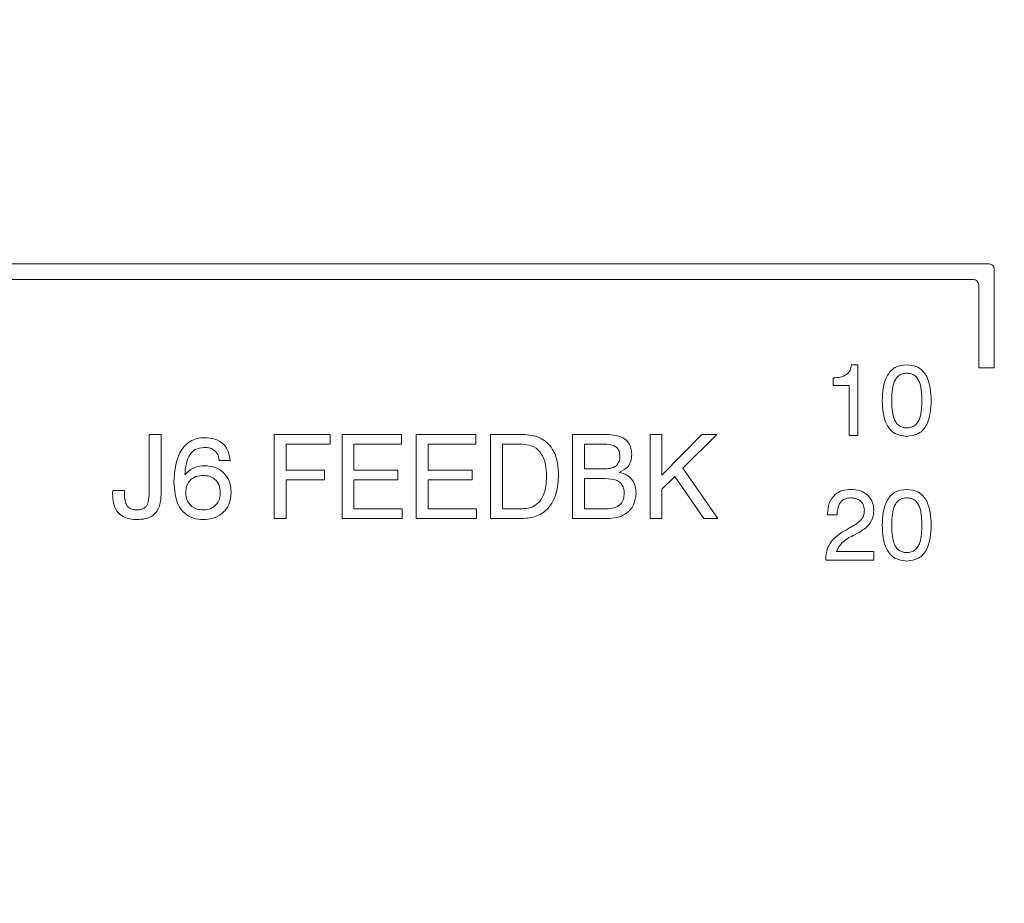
# Model space of a CAD drawing. Header units: inches. Extents: x 0.3 to 21.7, y 0.5 to 16.5.
# Tile 28 of 37: x 7.203 to 8.151, y 11.876 to 12.727. Entities that reach past the tile are written whole.
import ezdxf

# ---------------------------------------------------------------- set-up
doc = ezdxf.new("R2010")
doc.units = ezdxf.units.IN
doc.header["$MEASUREMENT"] = 0
doc.linetypes.add('PHANTOM', pattern=[0.5, 0.25, -0.05, 0.05, -0.05, 0.05, -0.05])
doc.styles.add('SLDTEXTSTYLE0', font='TXT', dxfattribs={"width": 0.75})
doc.dimstyles.new('SLDDIMSTYLE0', dxfattribs={"dimtxt": 0.12, "dimasz": 0.18, "dimexe": 0, "dimexo": 0.0625, "dimgap": 0.03, "dimtad": 0, "dimtih": 1, "dimtoh": 1, "dimzin": 12, "dimdsep": 46, "dimtxsty": 'SLDTEXTSTYLE0', "dimsah": 1, "dimcen": 0.09, "dimadec": 0, "dimazin": 0, "dimtfac": 1, "dimtofl": 0, "dimtmove": 0, "dimatfit": 3, "dimfxl": 1, "dimtolj": 1, "dimtzin": 12, "dimarcsym": 0})

# ---------------------------------------------------------------- blocks, each defined once
blk = doc.blocks.new('*D23')
at = {"color": 7, "linetype": 'Continuous', "lineweight": 0}
for p, q in [((9.38593, 14.50135), (13.50012, 14.50135)), ((13.38012, 14.50135), (13.38012, 12.85367)), ((13.38012, 11.01565), (13.38012, 12.66333)), ((7.24796, 11.01565), (13.50012, 11.01565))]:
    blk.add_line(p, q, dxfattribs=at)
for points in [[(13.38012, 14.50135), (13.34887, 14.32135), (13.41137, 14.32135)], [(13.38012, 11.01565), (13.41137, 11.19565), (13.34887, 11.19565)]]:
    blk.add_solid(points, dxfattribs=at)
at = {"color": 7, "linetype": 'Continuous', "lineweight": 0, "insert": (13.22498, 12.81661), "char_height": 0.12, "attachment_point": 1, "style": 'SLDTEXTSTYLE0'}
blk.add_mtext('3.49', dxfattribs=at)

msp = doc.modelspace()

# ---------------------------------------------------------------- linework, layer by layer
at = {"color": 7, "linetype": 'Continuous', "lineweight": 15}
for p, q in [((8.13658, 12.49143), (7.04458, 12.49143)), ((8.13658, 12.49143), (7.04458, 12.49143)), ((8.14158, 12.39143), (8.14158, 12.48643)), ((8.14158, 12.48643), (8.14158, 12.48643)), ((7.05958, 12.47643), (8.12158, 12.47643)), ((8.12658, 12.47143), (8.12658, 12.39143)), ((8.00405, 12.39449), (8.01016, 12.39449)), ((8.00405, 12.39449), (8.01016, 12.39449)), ((8.00405, 12.39449), (8.00405, 12.39449)), ((8.01016, 12.39449), (8.01016, 12.32643)), ((8.01016, 12.39449), (8.01016, 12.39449)), ((8.05727, 12.39449), (8.05727, 12.39449)), ((8.12658, 12.39143), (8.14158, 12.39143)), ((7.98657, 12.37452), (7.98657, 12.38178)), ((7.98657, 12.38178), (7.98657, 12.38178)), ((8.00199, 12.37452), (7.98657, 12.37452)), ((8.00199, 12.32643), (8.00199, 12.37452)), ((8.03375, 12.35994), (8.03375, 12.35994)), ((8.08094, 12.35994), (8.08094, 12.35994)), ((7.32792, 12.32732), (7.33933, 12.32732)), ((7.32792, 12.27405), (7.32792, 12.32732)), ((7.32792, 12.32732), (7.33933, 12.32732)), ((7.32792, 12.32732), (7.32792, 12.32732)), ((7.33933, 12.32732), (7.33933, 12.26959)), ((7.33933, 12.32732), (7.33933, 12.32732)), ((7.44822, 12.32732), (7.50215, 12.32732)), ((7.44822, 12.24644), (7.44822, 12.32732)), ((7.44822, 12.32732), (7.50215, 12.32732)), ((7.44822, 12.32732), (7.44822, 12.32732)), ((7.50215, 12.32732), (7.50215, 12.31799)), ((7.50215, 12.32732), (7.50215, 12.32732)), ((7.51355, 12.32732), (7.57072, 12.32732)), ((7.51355, 12.32732), (7.57072, 12.32732)), ((7.51355, 12.32732), (7.51355, 12.32732)), ((7.51355, 12.24644), (7.51355, 12.32732)), ((7.57072, 12.32732), (7.57072, 12.32732)), ((7.57072, 12.32732), (7.57072, 12.31799)), ((7.58511, 12.32732), (7.64228, 12.32732)), ((7.58511, 12.32732), (7.64228, 12.32732)), ((7.58511, 12.24644), (7.58511, 12.32732)), ((7.58511, 12.32732), (7.58511, 12.32732)), ((7.64228, 12.32732), (7.64228, 12.31799)), ((7.64228, 12.32732), (7.64228, 12.32732)), ((7.65667, 12.32732), (7.68749, 12.32732)), ((7.65667, 12.24644), (7.65667, 12.32732)), ((7.65667, 12.32732), (7.68749, 12.32732)), ((7.65667, 12.32732), (7.65667, 12.32732)), ((7.68749, 12.32732), (7.68749, 12.32732)), ((7.73549, 12.32732), (7.76757, 12.32732)), ((7.73549, 12.32732), (7.76757, 12.32732)), ((7.73549, 12.32732), (7.73549, 12.32732)), ((7.73549, 12.24644), (7.73549, 12.32732)), ((7.76757, 12.32732), (7.76757, 12.32732)), ((7.81016, 12.32732), (7.82157, 12.32732)), ((7.81016, 12.24644), (7.81016, 12.32732)), ((7.81016, 12.32732), (7.82157, 12.32732)), ((7.81016, 12.32732), (7.81016, 12.32732)), ((7.82157, 12.28827), (7.86003, 12.32732)), ((7.82157, 12.32732), (7.82157, 12.28827)), ((7.82157, 12.28827), (7.86003, 12.32732)), ((7.82157, 12.32732), (7.82157, 12.32732)), ((7.87446, 12.32732), (7.84181, 12.29492)), ((7.86003, 12.32732), (7.87446, 12.32732)), ((7.86003, 12.32732), (7.87446, 12.32732)), ((7.86003, 12.32732), (7.86003, 12.32732)), ((7.87446, 12.32732), (7.87446, 12.32732)), ((8.01016, 12.32643), (8.00199, 12.32643)), ((8.05735, 12.33369), (8.05735, 12.33369)), ((7.38123, 12.32421), (7.38123, 12.32421)), ((7.50215, 12.31799), (7.45963, 12.31799)), ((7.45963, 12.31799), (7.45963, 12.2931)), ((7.57072, 12.31799), (7.52496, 12.31799)), ((7.52496, 12.31799), (7.52496, 12.2931)), ((7.64228, 12.31799), (7.59652, 12.31799)), ((7.59652, 12.31799), (7.59652, 12.2931)), ((7.66808, 12.31799), (7.66808, 12.25577)), ((7.68657, 12.31799), (7.66808, 12.31799)), ((7.76616, 12.31799), (7.7469, 12.31799)), ((7.7469, 12.31799), (7.7469, 12.29414)), ((7.79253, 12.30798), (7.79253, 12.30798)), ((7.38115, 12.29725), (7.38115, 12.29725)), ((7.4057, 12.30243), (7.39533, 12.30243)), ((7.4057, 12.30243), (7.4057, 12.30244)), ((7.45963, 12.2931), (7.49675, 12.2931)), ((7.45963, 12.2931), (7.49675, 12.2931)), ((7.49675, 12.2931), (7.49675, 12.28377)), ((7.49675, 12.2931), (7.49675, 12.2931)), ((7.52496, 12.2931), (7.56722, 12.2931)), ((7.52496, 12.2931), (7.56722, 12.2931)), ((7.56722, 12.2931), (7.56722, 12.28377)), ((7.56722, 12.2931), (7.56722, 12.2931)), ((7.59652, 12.2931), (7.63878, 12.2931)), ((7.59652, 12.2931), (7.63878, 12.2931)), ((7.63878, 12.2931), (7.63878, 12.28377)), ((7.63878, 12.2931), (7.63878, 12.2931)), ((7.72201, 12.28806), (7.72201, 12.28806)), ((7.7469, 12.29414), (7.76532, 12.29414)), ((7.7469, 12.29414), (7.76532, 12.29414)), ((7.76532, 12.29414), (7.76532, 12.29414)), ((7.83393, 12.28701), (7.82157, 12.27476)), ((7.862, 12.24644), (7.83393, 12.28701)), ((7.84181, 12.29492), (7.87549, 12.24644)), ((7.84181, 12.29492), (7.87549, 12.24644)), ((7.35177, 12.28135), (7.35177, 12.28135)), ((7.49675, 12.28377), (7.45963, 12.28377)), ((7.45963, 12.28377), (7.45963, 12.24644)), ((7.56722, 12.28377), (7.52496, 12.28377)), ((7.52496, 12.28377), (7.52496, 12.25577)), ((7.63878, 12.28377), (7.59652, 12.28377)), ((7.59652, 12.28377), (7.59652, 12.25577)), ((7.76701, 12.28481), (7.7469, 12.28481)), ((7.7469, 12.28481), (7.7469, 12.25577)), ((7.29266, 12.26998), (7.29266, 12.26998)), ((7.29277, 12.2734), (7.30416, 12.2734)), ((7.29277, 12.2734), (7.30416, 12.2734)), ((7.29277, 12.2734), (7.29277, 12.2734)), ((7.30416, 12.2734), (7.30416, 12.2734)), ((7.32792, 12.27405), (7.32792, 12.27405)), ((7.40674, 12.27149), (7.40674, 12.27149)), ((7.79668, 12.27098), (7.79668, 12.27098)), ((7.82157, 12.27476), (7.82157, 12.24644)), ((8.00349, 12.27449), (8.00349, 12.27449)), ((8.05727, 12.27449), (8.05727, 12.27449)), ((7.32667, 12.26086), (7.32667, 12.26086)), ((7.31607, 12.25473), (7.31607, 12.25473)), ((7.38, 12.25473), (7.38, 12.25473)), ((7.52496, 12.25577), (7.57163, 12.25577)), ((7.52496, 12.25577), (7.57163, 12.25577)), ((7.57163, 12.25577), (7.57163, 12.24644)), ((7.57163, 12.25577), (7.57163, 12.25577)), ((7.59652, 12.25577), (7.64319, 12.25577)), ((7.59652, 12.25577), (7.64319, 12.25577)), ((7.64319, 12.25577), (7.64319, 12.24644)), ((7.64319, 12.25577), (7.64319, 12.25577)), ((7.66808, 12.25577), (7.68657, 12.25577)), ((7.66808, 12.25577), (7.68657, 12.25577)), ((7.68657, 12.25577), (7.68657, 12.25577)), ((7.7469, 12.25577), (7.76821, 12.25577)), ((7.7469, 12.25577), (7.76821, 12.25577)), ((7.76821, 12.25577), (7.76821, 12.25577)), ((7.98112, 12.24999), (7.98112, 12.25117)), ((7.98112, 12.25117), (7.98112, 12.25117)), ((7.99019, 12.24999), (7.98112, 12.24999)), ((7.99019, 12.25079), (7.99019, 12.24999)), ((8.02559, 12.25432), (8.02559, 12.25432)), ((7.45963, 12.24644), (7.44822, 12.24644)), ((7.57163, 12.24644), (7.51355, 12.24644)), ((7.64319, 12.24644), (7.58511, 12.24644)), ((7.68705, 12.24644), (7.65667, 12.24644)), ((7.76914, 12.24644), (7.73549, 12.24644)), ((7.82157, 12.24644), (7.81016, 12.24644)), ((7.87549, 12.24644), (7.862, 12.24644)), ((7.87549, 12.24644), (7.87549, 12.24644)), ((8.00108, 12.23678), (8.00674, 12.23994)), ((8.00108, 12.23678), (8.00674, 12.23994)), ((8.00674, 12.23994), (8.00674, 12.23994)), ((8.03375, 12.23994), (8.03375, 12.23994)), ((8.08094, 12.23994), (8.08094, 12.23994)), ((8.00108, 12.23678), (8.00108, 12.23678)), ((8.01122, 12.23295), (8.00558, 12.23003)), ((7.98957, 12.2146), (8.02559, 12.2146)), ((7.98957, 12.2146), (8.02559, 12.2146)), ((8.02559, 12.2146), (8.02559, 12.20644)), ((8.02559, 12.2146), (8.02559, 12.2146)), ((8.05735, 12.2137), (8.05735, 12.2137)), ((7.97931, 12.20644), (7.97931, 12.20699)), ((7.97931, 12.20699), (7.97931, 12.20699)), ((8.02559, 12.20644), (7.97931, 12.20644))]:
    msp.add_line(p, q, dxfattribs=at)
at = {"color": 7, "linetype": 'PHANTOM', "lineweight": 0}
msp.add_line((8.13658, 12.49143), (8.13658, 12.49143), dxfattribs=at)
at = {"color": 7, "linetype": 'Continuous', "lineweight": 15}
for centre, start, end in [((8.13658, 12.48643), 0, 90.00168), ((8.13658, 12.48643), 0, 90.00168), ((8.12158, 12.47143), 0.0083, 89.99506)]:
    msp.add_arc(centre, 0.005, start, end, dxfattribs=at)
for points, knots in [([(7.98657, 12.38178), (7.98882, 12.3819), (7.99331, 12.38212), (7.99939, 12.38445), (8.00312, 12.38922), (8.00374, 12.39273), (8.00405, 12.39449)], [0, 0, 0, 0, 0.281056, 0.560359, 0.779677, 1, 1, 1, 1]), ([(7.98657, 12.38178), (7.98882, 12.3819), (7.99331, 12.38212), (7.99939, 12.38445), (8.00312, 12.38922), (8.00374, 12.39273), (8.00405, 12.39449)], [0, 0, 0, 0, 0.281056, 0.560359, 0.779677, 1, 1, 1, 1]), ([(8.03375, 12.35994), (8.03417, 12.368), (8.03468, 12.37809), (8.0412, 12.38803), (8.04728, 12.3933), (8.05328, 12.39402), (8.05727, 12.39449)], [0, 0, 0, 0, 0.49961, 0.625367, 0.750949, 1, 1, 1, 1]), ([(8.03375, 12.35994), (8.03417, 12.368), (8.03468, 12.37809), (8.0412, 12.38803), (8.04728, 12.3933), (8.05328, 12.39401), (8.05727, 12.39449)], [0, 0, 0, 0, 0.49961, 0.625367, 0.750949, 1, 1, 1, 1]), ([(8.05727, 12.39449), (8.06128, 12.39402), (8.06729, 12.39332), (8.07342, 12.38807), (8.07999, 12.37814), (8.08052, 12.36802), (8.08094, 12.35994)], [0, 0, 0, 0, 0.249141, 0.374719, 0.500472, 1, 1, 1, 1]), ([(8.05727, 12.39449), (8.06128, 12.39402), (8.06729, 12.39332), (8.07342, 12.38807), (8.07999, 12.37813), (8.08052, 12.36802), (8.08094, 12.35994)], [0, 0, 0, 0, 0.24914, 0.37472, 0.500473, 1, 1, 1, 1]), ([(8.05735, 12.38632), (8.05593, 12.38622), (8.05309, 12.38603), (8.04923, 12.38399), (8.04647, 12.38068), (8.04311, 12.37282), (8.04295, 12.36566), (8.04283, 12.35994)], [0, 0, 0, 0, 0.12507, 0.249845, 0.374788, 0.500052, 1, 1, 1, 1]), ([(8.07186, 12.35994), (8.07174, 12.36566), (8.07158, 12.37283), (8.06825, 12.3807), (8.06548, 12.38402), (8.0616, 12.38604), (8.05877, 12.38623), (8.05735, 12.38632)], [0, 0, 0, 0, 0.499901, 0.625163, 0.750081, 0.874865, 1, 1, 1, 1]), ([(8.05727, 12.32552), (8.05329, 12.32599), (8.0473, 12.32668), (8.04121, 12.33193), (8.03468, 12.34181), (8.03416, 12.35189), (8.03375, 12.35994)], [0, 0, 0, 0, 0.24914, 0.374714, 0.500451, 1, 1, 1, 1]), ([(8.04283, 12.35994), (8.04296, 12.35423), (8.04312, 12.3471), (8.04647, 12.33927), (8.04925, 12.33599), (8.05311, 12.33397), (8.05593, 12.33379), (8.05735, 12.33369)], [0, 0, 0, 0, 0.499902, 0.625167, 0.75009, 0.87489, 1, 1, 1, 1]), ([(8.04283, 12.35994), (8.04296, 12.35423), (8.04312, 12.3471), (8.04647, 12.33927), (8.04925, 12.33599), (8.05311, 12.33398), (8.05593, 12.33379), (8.05735, 12.33369)], [0, 0, 0, 0, 0.499902, 0.625167, 0.75009, 0.87489, 1, 1, 1, 1]), ([(8.08094, 12.35994), (8.08051, 12.35187), (8.07998, 12.34178), (8.07341, 12.33187), (8.06727, 12.32667), (8.06127, 12.32598), (8.05727, 12.32552)], [0, 0, 0, 0, 0.499463, 0.625199, 0.750809, 1, 1, 1, 1]), ([(8.05735, 12.33369), (8.05876, 12.33378), (8.06159, 12.33397), (8.06547, 12.33595), (8.06824, 12.33924), (8.07158, 12.34708), (8.07174, 12.35423), (8.07186, 12.35994)], [0, 0, 0, 0, 0.1251166, 0.2499714, 0.3749078, 0.5001518, 1, 1, 1, 1]), ([(8.05735, 12.33369), (8.05876, 12.33378), (8.06159, 12.33397), (8.06547, 12.33595), (8.06824, 12.33924), (8.07158, 12.34709), (8.07174, 12.35423), (8.07186, 12.35994)], [0, 0, 0, 0, 0.125117, 0.249971, 0.374908, 0.500152, 1, 1, 1, 1]), ([(7.68749, 12.32732), (7.69312, 12.32687), (7.70433, 12.32595), (7.71653, 12.31479), (7.72141, 12.30117), (7.72181, 12.29244), (7.72201, 12.28806)], [0, 0, 0, 0, 0.280007, 0.558131, 0.77873, 1, 1, 1, 1]), ([(7.68749, 12.32732), (7.69312, 12.32687), (7.70433, 12.32595), (7.71653, 12.31479), (7.72141, 12.30117), (7.72181, 12.29244), (7.72201, 12.28806)], [0, 0, 0, 0, 0.280007, 0.558131, 0.77873, 1, 1, 1, 1]), ([(7.76757, 12.32732), (7.77093, 12.32719), (7.77763, 12.32691), (7.78664, 12.3233), (7.79197, 12.31595), (7.79234, 12.31064), (7.79253, 12.30798)], [0, 0, 0, 0, 0.28127, 0.560642, 0.779715, 1, 1, 1, 1]), ([(7.76757, 12.32732), (7.77093, 12.32719), (7.77763, 12.32691), (7.78664, 12.3233), (7.79197, 12.31595), (7.79234, 12.31064), (7.79253, 12.30798)], [0, 0, 0, 0, 0.2812699, 0.5606414, 0.7797151, 1, 1, 1, 1]), ([(7.35177, 12.28135), (7.35238, 12.29133), (7.35315, 12.30381), (7.36141, 12.31605), (7.36702, 12.32086), (7.3739, 12.32377), (7.37878, 12.32407), (7.38123, 12.32421)], [0, 0, 0, 0, 0.498237, 0.62377, 0.749167, 0.874496, 1, 1, 1, 1]), ([(7.35177, 12.28135), (7.35238, 12.29133), (7.35315, 12.30381), (7.36141, 12.31605), (7.36702, 12.32086), (7.3739, 12.32377), (7.37878, 12.32407), (7.38123, 12.32421)], [0, 0, 0, 0, 0.498239, 0.62377, 0.749167, 0.874496, 1, 1, 1, 1]), ([(7.38123, 12.32421), (7.38468, 12.324), (7.39156, 12.32357), (7.40002, 12.31826), (7.40465, 12.31049), (7.40535, 12.30512), (7.4057, 12.30244)], [0, 0, 0, 0, 0.2804781, 0.559429, 0.7793727, 1, 1, 1, 1]), ([(7.38123, 12.32421), (7.38468, 12.324), (7.39156, 12.32357), (7.40002, 12.31826), (7.40465, 12.31049), (7.40535, 12.30512), (7.4057, 12.30243)], [0, 0, 0, 0, 0.280478, 0.559429, 0.779373, 1, 1, 1, 1]), ([(7.7106, 12.28724), (7.71041, 12.29138), (7.71004, 12.29963), (7.70529, 12.31054), (7.69638, 12.31722), (7.68984, 12.31773), (7.68657, 12.31799)], [0, 0, 0, 0, 0.2811758, 0.5605852, 0.7797918, 1, 1, 1, 1]), ([(7.78112, 12.30636), (7.78104, 12.30771), (7.78089, 12.31041), (7.77897, 12.31414), (7.77403, 12.31764), (7.76941, 12.31784), (7.76616, 12.31799)], [0, 0, 0, 0, 0.187339, 0.373884, 0.560492, 1, 1, 1, 1]), ([(7.38097, 12.31488), (7.37791, 12.31452), (7.3733, 12.31398), (7.3686, 12.30996), (7.36353, 12.30238), (7.36276, 12.29468), (7.36214, 12.28853)], [0, 0, 0, 0, 0.248874, 0.374368, 0.500025, 1, 1, 1, 1]), ([(7.39533, 12.30243), (7.39501, 12.30442), (7.39436, 12.30837), (7.39049, 12.31274), (7.38566, 12.31464), (7.38253, 12.3148), (7.38097, 12.31488)], [0, 0, 0, 0, 0.2802535, 0.5589208, 0.779116, 1, 1, 1, 1]), ([(7.76532, 12.29414), (7.76745, 12.29422), (7.7717, 12.29438), (7.77752, 12.29652), (7.78081, 12.30129), (7.78102, 12.30466), (7.78112, 12.30636)], [0, 0, 0, 0, 0.281364, 0.560561, 0.77946, 1, 1, 1, 1]), ([(7.76532, 12.29414), (7.76745, 12.29422), (7.7717, 12.29439), (7.77752, 12.29652), (7.78081, 12.30129), (7.78102, 12.30466), (7.78112, 12.30636)], [0, 0, 0, 0, 0.281364, 0.560561, 0.77946, 1, 1, 1, 1]), ([(7.79253, 12.30798), (7.79238, 12.30588), (7.79209, 12.30169), (7.78839, 12.29482), (7.78351, 12.29231), (7.78054, 12.29078)], [0, 0, 0, 0, 0.281013, 0.561433, 1, 1, 1, 1]), ([(7.36214, 12.28853), (7.36516, 12.29137), (7.37057, 12.29645), (7.37791, 12.29701), (7.38115, 12.29725)], [0, 0, 0, 0, 0.5584, 1, 1, 1, 1]), ([(7.36214, 12.28853), (7.36516, 12.29137), (7.37057, 12.29645), (7.37791, 12.297), (7.38115, 12.29725)], [0, 0, 0, 0, 0.5584, 1, 1, 1, 1]), ([(7.38115, 12.29725), (7.38499, 12.29691), (7.39267, 12.29622), (7.40142, 12.28934), (7.40614, 12.28051), (7.40654, 12.2745), (7.40674, 12.27149)], [0, 0, 0, 0, 0.27999, 0.559147, 0.779288, 1, 1, 1, 1]), ([(7.38115, 12.29725), (7.38499, 12.29691), (7.39267, 12.29622), (7.40142, 12.28934), (7.40614, 12.28051), (7.40654, 12.2745), (7.40674, 12.27149)], [0, 0, 0, 0, 0.279989, 0.559144, 0.779288, 1, 1, 1, 1]), ([(7.38034, 12.28792), (7.3778, 12.28774), (7.37274, 12.28739), (7.36666, 12.28325), (7.36348, 12.2774), (7.36323, 12.27343), (7.3631, 12.27144)], [0, 0, 0, 0, 0.280498, 0.559295, 0.77928, 1, 1, 1, 1]), ([(7.39636, 12.27153), (7.39617, 12.27396), (7.39578, 12.27881), (7.39159, 12.28445), (7.38604, 12.28751), (7.38224, 12.28778), (7.38034, 12.28792)], [0, 0, 0, 0, 0.280278, 0.559311, 0.779365, 1, 1, 1, 1]), ([(7.68657, 12.25577), (7.68938, 12.25595), (7.69501, 12.25633), (7.70258, 12.26063), (7.70969, 12.27092), (7.71023, 12.28051), (7.7106, 12.28724)], [0, 0, 0, 0, 0.187238, 0.373794, 0.560574, 1, 1, 1, 1]), ([(7.68657, 12.25577), (7.68938, 12.25596), (7.69501, 12.25633), (7.70258, 12.26063), (7.70969, 12.27093), (7.71023, 12.28051), (7.7106, 12.28724)], [0, 0, 0, 0, 0.187238, 0.373794, 0.560574, 1, 1, 1, 1]), ([(7.72201, 12.28806), (7.7217, 12.2823), (7.72108, 12.2708), (7.71339, 12.25608), (7.70067, 12.24747), (7.6916, 12.24678), (7.68705, 12.24644)], [0, 0, 0, 0, 0.2809352, 0.5601489, 0.7796694, 1, 1, 1, 1]), ([(7.78054, 12.29079), (7.78308, 12.2901), (7.78817, 12.28873), (7.79357, 12.28341), (7.79631, 12.27716), (7.79655, 12.27304), (7.79668, 12.27098)], [0, 0, 0, 0, 0.2799811, 0.5592272, 0.7794408, 1, 1, 1, 1]), ([(7.78054, 12.29078), (7.78308, 12.2901), (7.78817, 12.28873), (7.79357, 12.28341), (7.79631, 12.27716), (7.79655, 12.27304), (7.79668, 12.27098)], [0, 0, 0, 0, 0.279981, 0.559227, 0.779441, 1, 1, 1, 1]), ([(7.38011, 12.2454), (7.37686, 12.24562), (7.37038, 12.24606), (7.36164, 12.25095), (7.35305, 12.26252), (7.3523, 12.27359), (7.35177, 12.28135)], [0, 0, 0, 0, 0.187309, 0.373996, 0.56097, 1, 1, 1, 1]), ([(7.78527, 12.27074), (7.78518, 12.27239), (7.785, 12.27569), (7.78269, 12.28026), (7.77659, 12.28443), (7.77096, 12.28465), (7.76701, 12.28481)], [0, 0, 0, 0, 0.1873354, 0.3738249, 0.5603575, 1, 1, 1, 1]), ([(7.29266, 12.26998), (7.29266, 12.27062), (7.29266, 12.27176), (7.29274, 12.2729), (7.29277, 12.2734)], [0, 0, 0, 0, 0.560068, 1, 1, 1, 1]), ([(7.29266, 12.26998), (7.29266, 12.27062), (7.29266, 12.27176), (7.29274, 12.2729), (7.29277, 12.2734)], [0, 0, 0, 0, 0.5600662, 1, 1, 1, 1]), ([(7.31604, 12.2454), (7.31238, 12.24562), (7.3051, 12.24605), (7.29644, 12.25251), (7.29306, 12.26143), (7.29279, 12.26713), (7.29266, 12.26998)], [0, 0, 0, 0, 0.280647, 0.55841, 0.778749, 1, 1, 1, 1]), ([(7.30416, 12.2734), (7.30412, 12.27277), (7.30405, 12.27165), (7.30406, 12.27052), (7.30406, 12.27003)], [0, 0, 0, 0, 0.559925, 1, 1, 1, 1]), ([(7.30406, 12.27003), (7.30414, 12.26795), (7.30429, 12.2638), (7.30632, 12.25803), (7.31113, 12.255), (7.31442, 12.25482), (7.31607, 12.25473)], [0, 0, 0, 0, 0.281519, 0.560556, 0.779395, 1, 1, 1, 1]), ([(7.30406, 12.27003), (7.30414, 12.26794), (7.30429, 12.2638), (7.30632, 12.25803), (7.31113, 12.255), (7.31442, 12.25482), (7.31607, 12.25473)], [0, 0, 0, 0, 0.281519, 0.560555, 0.779395, 1, 1, 1, 1]), ([(7.33933, 12.26959), (7.33916, 12.26597), (7.33883, 12.25877), (7.33334, 12.2496), (7.32453, 12.24579), (7.31888, 12.24553), (7.31604, 12.2454)], [0, 0, 0, 0, 0.281002, 0.558891, 0.778861, 1, 1, 1, 1]), ([(7.32667, 12.26086), (7.32716, 12.26329), (7.32803, 12.26765), (7.32795, 12.27209), (7.32792, 12.27405)], [0, 0, 0, 0, 0.558705, 1, 1, 1, 1]), ([(7.32667, 12.26086), (7.32716, 12.26329), (7.32803, 12.26765), (7.32795, 12.27209), (7.32792, 12.27405)], [0, 0, 0, 0, 0.558705, 1, 1, 1, 1]), ([(7.3631, 12.27144), (7.36331, 12.26891), (7.36373, 12.26388), (7.36821, 12.25807), (7.37408, 12.25511), (7.37802, 12.25486), (7.38, 12.25473)], [0, 0, 0, 0, 0.280137, 0.559005, 0.77922, 1, 1, 1, 1]), ([(7.3631, 12.27144), (7.36331, 12.26892), (7.36373, 12.26388), (7.36821, 12.25807), (7.37408, 12.25511), (7.37802, 12.25486), (7.38, 12.25473)], [0, 0, 0, 0, 0.280136, 0.559005, 0.77922, 1, 1, 1, 1]), ([(7.38, 12.25473), (7.38248, 12.25496), (7.38745, 12.25541), (7.39304, 12.25996), (7.39599, 12.2657), (7.39624, 12.26959), (7.39636, 12.27154)], [0, 0, 0, 0, 0.279935, 0.559027, 0.77925, 1, 1, 1, 1]), ([(7.38, 12.25473), (7.38248, 12.25496), (7.38745, 12.25541), (7.39304, 12.25996), (7.39599, 12.2657), (7.39624, 12.26959), (7.39636, 12.27153)], [0, 0, 0, 0, 0.279935, 0.559027, 0.77925, 1, 1, 1, 1]), ([(7.40674, 12.27149), (7.40637, 12.26754), (7.40564, 12.25967), (7.39845, 12.25078), (7.38937, 12.24602), (7.3832, 12.2456), (7.38011, 12.2454)], [0, 0, 0, 0, 0.279931, 0.559089, 0.779254, 1, 1, 1, 1]), ([(7.76821, 12.25577), (7.77063, 12.25589), (7.77545, 12.25613), (7.78168, 12.25944), (7.7849, 12.26503), (7.78515, 12.26883), (7.78527, 12.27074)], [0, 0, 0, 0, 0.280989, 0.559751, 0.779366, 1, 1, 1, 1]), ([(7.76821, 12.25577), (7.77063, 12.25589), (7.77545, 12.25613), (7.78168, 12.25944), (7.7849, 12.26503), (7.78515, 12.26883), (7.78527, 12.27074)], [0, 0, 0, 0, 0.280989, 0.559751, 0.779366, 1, 1, 1, 1]), ([(7.79668, 12.27098), (7.79628, 12.26706), (7.79548, 12.25922), (7.78768, 12.2508), (7.77833, 12.24693), (7.77221, 12.2466), (7.76914, 12.24644)], [0, 0, 0, 0, 0.279607, 0.558409, 0.778925, 1, 1, 1, 1]), ([(7.98112, 12.25117), (7.98137, 12.2546), (7.98186, 12.26145), (7.98754, 12.26963), (7.99543, 12.27396), (8.0008, 12.27432), (8.00349, 12.27449)], [0, 0, 0, 0, 0.280416, 0.559337, 0.779324, 1, 1, 1, 1]), ([(7.98112, 12.25117), (7.98137, 12.2546), (7.98186, 12.26145), (7.98754, 12.26963), (7.99543, 12.27396), (8.0008, 12.27431), (8.00349, 12.27449)], [0, 0, 0, 0, 0.280417, 0.559337, 0.779324, 1, 1, 1, 1]), ([(8.00349, 12.27449), (8.00666, 12.27426), (8.01296, 12.2738), (8.02056, 12.26878), (8.025, 12.26176), (8.02539, 12.2568), (8.02559, 12.25432)], [0, 0, 0, 0, 0.280432, 0.559683, 0.779581, 1, 1, 1, 1]), ([(8.00349, 12.27449), (8.00666, 12.27426), (8.01296, 12.2738), (8.02056, 12.26878), (8.025, 12.26176), (8.02539, 12.2568), (8.02559, 12.25432)], [0, 0, 0, 0, 0.280432, 0.559683, 0.779581, 1, 1, 1, 1]), ([(8.03375, 12.23994), (8.03417, 12.248), (8.03468, 12.2581), (8.0412, 12.26803), (8.04728, 12.27331), (8.05328, 12.27402), (8.05727, 12.27449)], [0, 0, 0, 0, 0.499607, 0.625367, 0.750949, 1, 1, 1, 1]), ([(8.03375, 12.23994), (8.03417, 12.248), (8.03468, 12.2581), (8.0412, 12.26803), (8.04728, 12.27331), (8.05328, 12.27402), (8.05727, 12.27449)], [0, 0, 0, 0, 0.49961, 0.625367, 0.750949, 1, 1, 1, 1]), ([(8.05727, 12.27449), (8.06128, 12.27403), (8.06729, 12.27332), (8.07342, 12.26807), (8.07999, 12.25814), (8.08052, 12.24802), (8.08094, 12.23994)], [0, 0, 0, 0, 0.249141, 0.374719, 0.500472, 1, 1, 1, 1]), ([(8.05727, 12.27449), (8.06128, 12.27402), (8.06729, 12.27332), (8.07342, 12.26807), (8.07999, 12.25814), (8.08052, 12.24802), (8.08094, 12.23994)], [0, 0, 0, 0, 0.249141, 0.374719, 0.500472, 1, 1, 1, 1]), ([(7.31607, 12.25473), (7.31729, 12.25479), (7.31972, 12.25491), (7.32294, 12.2562), (7.32529, 12.25834), (7.32621, 12.26002), (7.32667, 12.26086)], [0, 0, 0, 0, 0.280338, 0.559977, 0.779925, 1, 1, 1, 1]), ([(7.31607, 12.25473), (7.31729, 12.25479), (7.31972, 12.25491), (7.32294, 12.2562), (7.32529, 12.25834), (7.32621, 12.26002), (7.32667, 12.26086)], [0, 0, 0, 0, 0.280338, 0.559977, 0.779925, 1, 1, 1, 1]), ([(8.00328, 12.26633), (8.00112, 12.2661), (7.9968, 12.26564), (7.99102, 12.25978), (7.99051, 12.2542), (7.99019, 12.25079)], [0, 0, 0, 0, 0.280553, 0.560285, 1, 1, 1, 1]), ([(8.01651, 12.25439), (8.01632, 12.25628), (8.01592, 12.26006), (8.01217, 12.2641), (8.00771, 12.26609), (8.00476, 12.26625), (8.00328, 12.26633)], [0, 0, 0, 0, 0.279582, 0.558522, 0.779012, 1, 1, 1, 1]), ([(8.05735, 12.26633), (8.05593, 12.26623), (8.05309, 12.26603), (8.04923, 12.264), (8.04647, 12.26068), (8.04311, 12.25283), (8.04295, 12.24567), (8.04283, 12.23994)], [0, 0, 0, 0, 0.12507, 0.249845, 0.374788, 0.500052, 1, 1, 1, 1]), ([(8.07186, 12.23994), (8.07174, 12.24567), (8.07158, 12.25283), (8.06825, 12.26071), (8.06548, 12.26402), (8.0616, 12.26604), (8.05877, 12.26623), (8.05735, 12.26633)], [0, 0, 0, 0, 0.499901, 0.625163, 0.750081, 0.874865, 1, 1, 1, 1]), ([(8.00674, 12.23994), (8.00967, 12.24188), (8.01375, 12.24458), (8.01624, 12.25034), (8.01642, 12.25304), (8.01651, 12.25439)], [0, 0, 0, 0, 0.558127, 0.779033, 1, 1, 1, 1]), ([(8.00674, 12.23994), (8.00967, 12.24188), (8.01375, 12.24458), (8.01624, 12.25034), (8.01642, 12.25304), (8.01651, 12.25439)], [0, 0, 0, 0, 0.558127, 0.779033, 1, 1, 1, 1]), ([(8.02559, 12.25432), (8.02538, 12.25177), (8.02498, 12.24668), (8.02025, 12.23855), (8.01465, 12.23507), (8.01122, 12.23295)], [0, 0, 0, 0, 0.280308, 0.560207, 1, 1, 1, 1]), ([(8.05727, 12.20553), (8.05329, 12.20599), (8.0473, 12.20669), (8.04121, 12.21193), (8.03468, 12.22182), (8.03416, 12.23189), (8.03375, 12.23994)], [0, 0, 0, 0, 0.24914, 0.374714, 0.500451, 1, 1, 1, 1]), ([(8.04283, 12.23994), (8.04296, 12.23423), (8.04312, 12.2271), (8.04647, 12.21927), (8.04925, 12.216), (8.05311, 12.21398), (8.05593, 12.21379), (8.05735, 12.2137)], [0, 0, 0, 0, 0.499902, 0.625167, 0.75009, 0.87489, 1, 1, 1, 1]), ([(8.04283, 12.23994), (8.04296, 12.23424), (8.04312, 12.2271), (8.04647, 12.21927), (8.04925, 12.216), (8.05311, 12.21398), (8.05593, 12.21379), (8.05735, 12.2137)], [0, 0, 0, 0, 0.499902, 0.625167, 0.75009, 0.87489, 1, 1, 1, 1]), ([(8.08094, 12.23994), (8.08051, 12.23188), (8.07998, 12.22178), (8.07341, 12.21188), (8.06727, 12.20667), (8.06127, 12.20599), (8.05727, 12.20553)], [0, 0, 0, 0, 0.499462, 0.625199, 0.75081, 1, 1, 1, 1]), ([(8.05735, 12.2137), (8.05876, 12.21379), (8.06159, 12.21397), (8.06547, 12.21596), (8.06824, 12.21925), (8.07158, 12.22709), (8.07174, 12.23423), (8.07186, 12.23994)], [0, 0, 0, 0, 0.1251166, 0.2499714, 0.3749078, 0.5001518, 1, 1, 1, 1]), ([(8.05735, 12.2137), (8.05876, 12.21379), (8.06159, 12.21397), (8.06547, 12.21596), (8.06824, 12.21925), (8.07158, 12.22709), (8.07174, 12.23423), (8.07186, 12.23994)], [0, 0, 0, 0, 0.125117, 0.249971, 0.374904, 0.500152, 1, 1, 1, 1]), ([(7.97931, 12.20699), (7.97958, 12.21067), (7.98014, 12.21803), (7.98788, 12.22919), (7.99607, 12.2339), (8.00108, 12.23678)], [0, 0, 0, 0, 0.279998, 0.559203, 1, 1, 1, 1]), ([(7.97931, 12.20699), (7.97958, 12.21067), (7.98014, 12.21803), (7.98788, 12.22919), (7.99607, 12.2339), (8.00108, 12.23678)], [0, 0, 0, 0, 0.279998, 0.559203, 1, 1, 1, 1]), ([(8.00558, 12.23003), (8.00168, 12.22802), (7.99475, 12.22445), (7.99115, 12.2176), (7.98957, 12.2146)], [0, 0, 0, 0, 0.562603, 1, 1, 1, 1])]:
    msp.add_open_spline(points, degree=3, knots=knots, dxfattribs=at)

# ---------------------------------------------------------------- dimensions: what is measured, and where the dimension line sits
at = {"color": 7, "linetype": 'Continuous', "lineweight": 0}
dim = msp.add_linear_dim(base=(13.38012, 11.01565), p1=(9.32593, 14.50135), p2=(7.18796, 11.01565), angle=90, dimstyle='SLDDIMSTYLE0', override={"dimtxt": 0.12, "dimexe": 0.12, "dimexo": 0.06, "dimgap": 0.12, "dimtad": 0, "dimtih": 1, "dimtoh": 1, "dimzin": 12, "dimtzin": 12}, dxfattribs=at)
dim.commit()
dim.dimension.update_dxf_attribs({"geometry": '*D23', "text_midpoint": (13.38012, 12.7585), "dimtype": 160})

doc.saveas('drawing.dxf')
